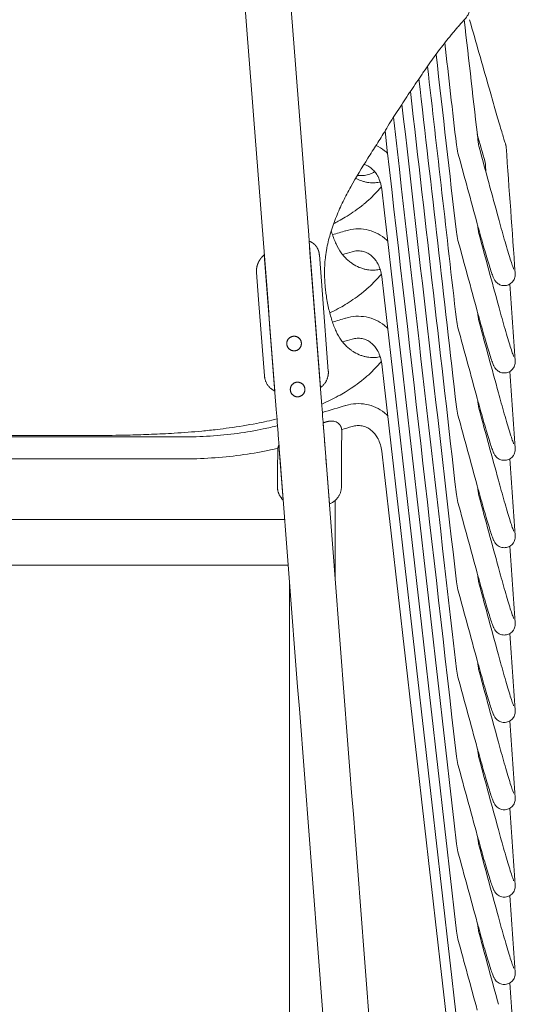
# Model space of a CAD drawing. Header units: centimetres. Extents: x -28 to 145, y -313 to 96.
# Tile 56 of 64: x 1 to 28, y -19 to 35. Entities that reach past the tile are written whole.
import ezdxf

# ---------------------------------------------------------------- set-up
doc = ezdxf.new("R2010")
doc.units = ezdxf.units.CM
doc.layers.add('Main lines', color=7, linetype='Continuous', lineweight=13, true_color=0x000000)
doc.layers.add('Predefinito', color=7, linetype='Continuous', true_color=0x000000)

# ---------------------------------------------------------------- blocks, each defined once
blk = doc.blocks.new('CB-298_Petal_Stacked_2D_Back')
at = {"layer": 'Main lines'}
for p, q in [((16.994, 48.712), (16.376, 56.706)), ((16.508, 56.648), (16.512, 56.645)), ((13.926, 55.967), (14.501, 48.52)), ((16.935, 55.961), (17.103, 53.798)), ((13.613, 53.528), (13.499, 54.998)), ((17.103, 53.798), (17.426, 49.614)), ((13.936, 49.345), (13.613, 53.528)), ((17.143, 46.781), (17.484, 42.357)), ((14.729, 45.566), (14.961, 42.565))]:
    blk.add_line(p, q, dxfattribs=at)
for points in [[(18.142, 43.292), (18.142, 45.295), (18.161, 46.357), (18.161, 46.357)], [(14.642, 43.297), (14.642, 44.244), (14.642, 44.253), (14.661, 45.306), (14.661, 45.315)], [(15.043, 41.506), (11.814, 41.506), (0, 41.506), (-11.814, 41.506), (-15.043, 41.506)], [(15.236, 39.006), (11.814, 39.006), (0, 39.006), (-11.814, 39.006), (-15.236, 39.006)]]:
    blk.add_lwpolyline(points, dxfattribs=at)
for points in [[(17.071, 47.705), (16.304, 57.651), (15.536, 67.597), (14.768, 77.543)], [(12.275, 77.35), (13.043, 67.404), (13.811, 57.459), (14.579, 47.513)], [(25.62, 62.104), (25.366, 64.335), (25.111, 66.567), (24.856, 68.799)], [(26.195, 65.129), (25.846, 66.355), (25.496, 67.581), (25.147, 68.808)], [(23.792, 67.542), (24.004, 65.684), (24.216, 63.826), (24.428, 61.967)], [(23.318, 66.915), (23.688, 63.675), (24.058, 60.435), (24.428, 57.195)], [(22.849, 66.257), (23.375, 61.645), (23.902, 57.033), (24.428, 52.422)], [(22.381, 65.58), (23.064, 59.603), (23.746, 53.626), (24.428, 47.649)], [(21.915, 64.89), (22.753, 57.552), (23.59, 50.214), (24.428, 42.876)], [(21.45, 64.189), (22.443, 55.494), (23.436, 46.798), (24.428, 38.103)], [(21.087, 63.629), (21.086, 63.627), (21.086, 63.624), (21.085, 63.621)], [(20.987, 63.474), (22.134, 53.426), (23.281, 43.378), (24.428, 33.331)], [(20.527, 62.732), (21.827, 51.341), (23.128, 39.949), (24.428, 28.558)], [(26.004, 61.027), (25.859, 61.536), (25.714, 62.044), (25.569, 62.553)], [(24.428, 61.967), (24.445, 61.818), (24.474, 61.669), (24.513, 61.524)], [(25.671, 61.839), (25.648, 61.926), (25.631, 62.014), (25.62, 62.104)], [(24.513, 61.524), (24.864, 60.234), (25.216, 58.945), (25.567, 57.655)], [(26.725, 57.971), (26.373, 59.26), (26.022, 60.549), (25.671, 61.839)], [(27.643, 54.952), (27.478, 57.253), (27.313, 59.553), (27.148, 61.853)], [(26.004, 61.027), (26.018, 60.841), (26.031, 60.655), (26.044, 60.469)], [(20.346, 59.545), (21.707, 47.625), (23.067, 35.705), (24.428, 23.785)], [(18.39, 57.281), (18.144, 57.208), (17.899, 57.135), (17.653, 57.061)], [(24.428, 57.195), (24.445, 57.045), (24.474, 56.896), (24.513, 56.751)], [(25.62, 57.331), (25.612, 57.404), (25.604, 57.478), (25.595, 57.551)], [(25.671, 57.066), (25.648, 57.153), (25.631, 57.241), (25.62, 57.331)], [(26.725, 53.198), (26.373, 54.487), (26.022, 55.777), (25.671, 57.066)], [(24.513, 56.751), (24.864, 55.461), (25.216, 54.172), (25.567, 52.883)], [(18.205, 55.974), (18.38, 56.026), (18.554, 56.078), (18.729, 56.13)], [(20.346, 54.772), (21.707, 42.852), (23.067, 30.932), (24.428, 19.012)], [(27.643, 50.179), (27.543, 51.574), (27.443, 52.968), (27.343, 54.363)], [(25.62, 52.558), (25.612, 52.631), (25.604, 52.705), (25.595, 52.778)], [(18.39, 52.508), (18.145, 52.435), (17.899, 52.362), (17.653, 52.289)], [(24.428, 52.422), (24.445, 52.272), (24.474, 52.124), (24.513, 51.978)], [(25.671, 52.293), (25.648, 52.38), (25.631, 52.469), (25.62, 52.558)], [(26.725, 48.425), (26.373, 49.714), (26.022, 51.004), (25.671, 52.293)], [(24.513, 51.978), (24.864, 50.689), (25.216, 49.399), (25.567, 48.11)], [(18.205, 51.201), (18.38, 51.253), (18.554, 51.305), (18.729, 51.357)], [(20.346, 49.999), (21.707, 38.079), (23.067, 26.159), (24.428, 14.239)], [(27.643, 45.407), (27.543, 46.801), (27.443, 48.195), (27.343, 49.59)], [(25.62, 47.785), (25.612, 47.859), (25.604, 47.932), (25.595, 48.005)], [(18.39, 47.735), (17.96, 47.607), (17.529, 47.479), (17.099, 47.35)], [(24.428, 47.649), (24.445, 47.499), (24.474, 47.351), (24.513, 47.205)], [(25.671, 47.52), (25.648, 47.607), (25.631, 47.696), (25.62, 47.785)], [(26.725, 43.652), (26.373, 44.942), (26.022, 46.231), (25.671, 47.52)], [(24.513, 47.205), (24.864, 45.916), (25.216, 44.626), (25.567, 43.337)], [(18.158, 46.414), (18.348, 46.471), (18.539, 46.527), (18.729, 46.584)], [(9.445, 46.012), (6.297, 46.012), (3.148, 46.012), (0, 46.012)], [(17.193, 46.126), (17.193, 46.126), (17.193, 46.126), (17.193, 46.126)], [(20.346, 45.226), (21.707, 33.306), (23.067, 21.386), (24.428, 9.467)], [(0, 44.812), (3.148, 44.812), (6.297, 44.812), (9.445, 44.812)], [(27.643, 40.634), (27.543, 42.028), (27.443, 43.423), (27.343, 44.817)], [(14.83, 44.26), (15.811, 31.558), (16.791, 18.857), (17.772, 6.155)], [(20.265, 6.348), (19.284, 19.049), (18.303, 31.751), (17.323, 44.453)], [(25.62, 43.012), (25.612, 43.086), (25.604, 43.159), (25.595, 43.232)], [(17.805, 42.548), (17.805, 41.099), (17.805, 39.651), (17.805, 38.202)], [(24.428, 42.876), (24.445, 42.726), (24.474, 42.578), (24.513, 42.432)], [(25.671, 42.748), (25.648, 42.834), (25.631, 42.923), (25.62, 43.012)], [(26.725, 38.879), (26.373, 40.169), (26.022, 41.458), (25.671, 42.748)], [(24.513, 42.432), (24.864, 41.143), (25.216, 39.853), (25.567, 38.564)], [(27.643, 35.861), (27.543, 37.255), (27.443, 38.65), (27.343, 40.045)], [(25.62, 38.239), (25.612, 38.313), (25.604, 38.386), (25.595, 38.46)], [(25.671, 37.975), (25.648, 38.062), (25.631, 38.15), (25.62, 38.239)], [(15.305, 2.5), (15.305, 14.369), (15.305, 26.237), (15.305, 38.106)], [(24.428, 38.103), (24.445, 37.954), (24.474, 37.805), (24.513, 37.66)], [(24.513, 37.66), (24.864, 36.37), (25.216, 35.081), (25.567, 33.791)], [(26.725, 34.107), (26.373, 35.396), (26.022, 36.685), (25.671, 37.975)], [(27.643, 31.088), (27.543, 32.483), (27.443, 33.877), (27.343, 35.271)], [(25.62, 33.467), (25.612, 33.54), (25.604, 33.613), (25.595, 33.687)], [(25.671, 33.202), (25.648, 33.289), (25.631, 33.377), (25.62, 33.467)], [(24.428, 33.331), (24.445, 33.181), (24.474, 33.032), (24.513, 32.887)], [(24.513, 32.887), (24.864, 31.597), (25.216, 30.308), (25.567, 29.018)], [(26.725, 29.334), (26.373, 30.623), (26.022, 31.913), (25.671, 33.202)], [(27.643, 26.315), (27.543, 27.71), (27.443, 29.104), (27.343, 30.499)], [(24.428, 28.558), (24.445, 28.408), (24.474, 28.259), (24.513, 28.114)], [(25.62, 28.694), (25.612, 28.767), (25.604, 28.841), (25.595, 28.914)], [(25.671, 28.429), (25.648, 28.516), (25.631, 28.605), (25.62, 28.694)], [(24.513, 28.114), (24.864, 26.824), (25.216, 25.535), (25.567, 24.246)], [(26.725, 24.561), (26.373, 25.85), (26.022, 27.14), (25.671, 28.429)], [(27.643, 21.543), (27.543, 22.937), (27.443, 24.331), (27.343, 25.726)], [(24.428, 23.785), (24.445, 23.635), (24.474, 23.487), (24.513, 23.341)], [(25.62, 23.921), (25.612, 23.995), (25.604, 24.068), (25.595, 24.141)], [(25.671, 23.656), (25.648, 23.743), (25.631, 23.832), (25.62, 23.921)], [(24.513, 23.341), (24.864, 22.052), (25.216, 20.762), (25.567, 19.473)], [(26.725, 19.788), (26.373, 21.078), (26.022, 22.367), (25.671, 23.656)], [(27.643, 16.77), (27.543, 18.164), (27.443, 19.559), (27.343, 20.953)], [(25.62, 19.148), (25.612, 19.222), (25.604, 19.295), (25.595, 19.368)], [(24.428, 19.012), (24.445, 18.862), (24.474, 18.714), (24.513, 18.568)], [(25.671, 18.884), (25.648, 18.97), (25.631, 19.059), (25.62, 19.148)], [(26.725, 15.015), (26.373, 16.305), (26.022, 17.594), (25.671, 18.884)], [(24.513, 18.568), (24.864, 17.279), (25.216, 15.989), (25.567, 14.7)], [(27.643, 11.997), (27.543, 13.391), (27.443, 14.786), (27.343, 16.18)]]:
    blk.add_open_spline(points, degree=3, dxfattribs=at)
for points, knots in [([(22.948, 66.398), (23.138, 66.669), (23.332, 66.937), (23.728, 67.463), (23.93, 67.722), (24.191, 68.038), (24.244, 68.1), (24.35, 68.225), (24.402, 68.287), (24.508, 68.41), (24.56, 68.471), (24.641, 68.562), (24.669, 68.592), (24.724, 68.653), (24.752, 68.682), (24.835, 68.772), (24.889, 68.832), (24.962, 68.923), (24.985, 68.954), (25.017, 69.002), (25.027, 69.017), (25.046, 69.049), (25.056, 69.066), (25.081, 69.113), (25.094, 69.145), (25.115, 69.207), (25.122, 69.238), (25.13, 69.297), (25.131, 69.325), (25.126, 69.38), (25.12, 69.406), (25.103, 69.456), (25.092, 69.479), (25.076, 69.505), (25.073, 69.509), (25.07, 69.513)], [-81.503771, -81.503771, -81.503771, -81.503771, -71.3158, -71.3158, -61.127828, -61.127828, -58.580835, -58.580835, -56.033843, -56.033843, -53.48685, -53.48685, -52.213353, -52.213353, -50.939857, -50.939857, -48.392864, -48.392864, -47.119368, -47.119368, -46.482619, -46.482619, -45.845871, -45.845871, -44.572375, -44.572375, -43.298878, -43.298878, -42.025382, -42.025382, -40.751885, -40.751885, -39.478389, -39.478389, -39.221961, -39.221961, -39.221961, -39.221961]), ([(20.546, 62.764), (20.639, 62.919), (20.734, 63.073), (20.927, 63.38), (21.025, 63.533), (21.222, 63.839), (21.321, 63.991), (21.52, 64.295), (21.62, 64.447), (21.821, 64.75), (21.922, 64.901), (22.125, 65.202), (22.226, 65.353), (22.38, 65.578), (22.431, 65.653), (22.534, 65.802), (22.586, 65.877), (22.74, 66.101), (22.844, 66.25), (22.948, 66.398)], [-44.040833, -44.040833, -44.040833, -44.040833, -38.535729, -38.535729, -33.030625, -33.030625, -27.525521, -27.525521, -22.020417, -22.020417, -16.515312, -16.515312, -11.010208, -11.010208, -8.257656, -8.257656, -5.505104, -5.505104, 0, 0, 0, 0]), ([(27.115, 62.011), (27.112, 62.02), (27.098, 62.06), (27.079, 62.118), (27.061, 62.178), (27.036, 62.258), (27.007, 62.354), (26.977, 62.45), (26.943, 62.563), (26.905, 62.691), (26.868, 62.815), (26.827, 62.953), (26.783, 63.101), (26.74, 63.249), (26.693, 63.406), (26.646, 63.57), (26.596, 63.738), (26.546, 63.913), (26.494, 64.09), (26.443, 64.266), (26.391, 64.445), (26.341, 64.622), (26.291, 64.795), (26.242, 64.965), (26.195, 65.129)], [0, 0, 0, 0, 0.550501, 0.550501, 0.550501, 1.105564, 1.105564, 1.105564, 1.661507, 1.661507, 1.661507, 2.204323, 2.204323, 2.204323, 2.747306, 2.747306, 2.747306, 3.30389, 3.30389, 3.30389, 3.860508, 3.860508, 3.860508, 4.403625, 4.403625, 4.403625, 4.403625]), ([(18.776, 50.684), (18.736, 50.71), (18.696, 50.738), (18.595, 50.813), (18.534, 50.863), (18.413, 50.971), (18.354, 51.03), (18.268, 51.125), (18.239, 51.158), (18.185, 51.226), (18.158, 51.261), (18.029, 51.443), (17.936, 51.605), (17.769, 51.964), (17.694, 52.161), (17.557, 52.589), (17.496, 52.815), (17.389, 53.29), (17.342, 53.54), (17.295, 53.867), (17.287, 53.933), (17.271, 54.067), (17.263, 54.135), (17.243, 54.339), (17.233, 54.477), (17.214, 54.894), (17.216, 55.177), (17.245, 55.607), (17.259, 55.752), (17.287, 55.97), (17.298, 56.043), (17.321, 56.19), (17.334, 56.263), (17.404, 56.63), (17.477, 56.919), (17.652, 57.49), (17.753, 57.772), (17.978, 58.33), (18.101, 58.605), (18.367, 59.15), (18.508, 59.418), (18.949, 60.211), (19.267, 60.725), (19.749, 61.49), (19.911, 61.744), (20.152, 62.125), (20.232, 62.252), (20.391, 62.507), (20.469, 62.635), (20.546, 62.764)], [-153.123152, -153.123152, -153.123152, -153.123152, -150.144026, -150.144026, -145.594207, -145.594207, -141.044388, -141.044388, -138.769479, -138.769479, -136.494569, -136.494569, -127.394931, -127.394931, -118.295293, -118.295293, -109.195655, -109.195655, -100.096017, -100.096017, -97.821108, -97.821108, -95.546198, -95.546198, -90.996379, -90.996379, -81.896741, -81.896741, -77.346923, -77.346923, -75.072013, -75.072013, -72.797104, -72.797104, -63.697466, -63.697466, -54.597828, -54.597828, -45.49819, -45.49819, -36.398552, -36.398552, -18.199276, -18.199276, -9.099638, -9.099638, -4.549819, -4.549819, 0, 0, 0, 0]), ([(20.667, 61.505), (20.612, 61.557), (20.554, 61.606), (20.495, 61.652), (20.351, 61.765), (20.196, 61.86), (20.033, 61.936)], [2.1850161, 2.1850161, 2.1850161, 2.1850161, 2.4359364, 2.4359364, 2.4359364, 3.0428645, 3.0428645, 3.0428645, 3.0428645]), ([(19.381, 60.904), (19.429, 60.89), (19.477, 60.871), (19.523, 60.85), (19.603, 60.813), (19.681, 60.765), (19.755, 60.708), (19.829, 60.65), (19.899, 60.581), (19.963, 60.503), (20.018, 60.436), (20.069, 60.363), (20.114, 60.282), (20.119, 60.274), (20.124, 60.265), (20.133, 60.248), (20.137, 60.24), (20.142, 60.232), (20.194, 60.131), (20.238, 60.022), (20.273, 59.905), (20.307, 59.791), (20.332, 59.669), (20.346, 59.545)], [0.944878, 0.944878, 0.944878, 0.944878, 1.167976, 1.167976, 1.167976, 1.552996, 1.552996, 1.552996, 1.939638, 1.939638, 1.939638, 2.267991, 2.267991, 2.267991, 2.303049, 2.303049, 2.336159, 2.336159, 2.336159, 2.735604, 2.735604, 2.735604, 3.129442, 3.129442, 3.129442, 3.129442]), ([(19.956, 60.512), (19.954, 60.51), (19.951, 60.509), (19.911, 60.478), (19.871, 60.452), (19.744, 60.383), (19.651, 60.349), (19.504, 60.314), (19.453, 60.305), (19.349, 60.292), (19.296, 60.288), (19.167, 60.286), (19.09, 60.29), (19.011, 60.3)], [-200.331084, -200.331084, -200.331084, -200.331084, -200.066632, -200.066632, -195.620707, -195.620707, -186.728857, -186.728857, -182.282932, -182.282932, -177.837007, -177.837007, -171.601545, -171.601545, -171.601545, -171.601545]), ([(20.261, 59.945), (20.244, 59.94), (20.226, 59.936), (20.16, 59.922), (20.11, 59.913), (20.006, 59.901), (19.953, 59.897), (19.791, 59.893), (19.678, 59.901), (19.504, 59.93), (19.445, 59.943), (19.325, 59.974), (19.265, 59.993), (19.11, 60.05), (19.015, 60.092), (18.919, 60.144)], [-192.71716, -192.71716, -192.71716, -192.71716, -191.092397, -191.092397, -186.542578, -186.542578, -181.992759, -181.992759, -172.893121, -172.893121, -168.343302, -168.343302, -163.793483, -163.793483, -156.657077, -156.657077, -156.657077, -156.657077]), ([(17.717, 57.663), (17.801, 57.706), (17.885, 57.75), (17.969, 57.796), (18.098, 57.866), (18.222, 57.937), (18.346, 58.012), (18.494, 58.101), (18.633, 58.19), (18.933, 58.393), (19.076, 58.498), (19.233, 58.622), (19.261, 58.644), (19.292, 58.669), (19.365, 58.728), (19.402, 58.759), (19.44, 58.791), (19.702, 59.014), (19.937, 59.247), (20.164, 59.499), (20.191, 59.53), (20.222, 59.564), (20.255, 59.602), (20.279, 59.63), (20.302, 59.657), (20.325, 59.684)], [18.737792, 18.737792, 18.737792, 18.737792, 19.063621, 19.063621, 19.063621, 19.56977, 19.56977, 19.56977, 20.173599, 20.173599, 20.858918, 20.858918, 20.858918, 21.006557, 21.006557, 21.168437, 21.168437, 21.168437, 22.348137, 22.348137, 22.348137, 22.510699, 22.510699, 22.510699, 22.642234, 22.642234, 22.642234, 22.642234]), ([(25.567, 57.655), (25.618, 57.466), (25.672, 57.272), (25.726, 57.079), (25.782, 56.88), (25.838, 56.681), (25.894, 56.488), (25.949, 56.296), (26.004, 56.11), (26.056, 55.936), (26.106, 55.766), (26.154, 55.608), (26.198, 55.466), (26.242, 55.323), (26.283, 55.196), (26.318, 55.086), (26.356, 54.971), (26.387, 54.881), (26.416, 54.803), (26.432, 54.762), (26.443, 54.733), (26.473, 54.662), (26.492, 54.619), (26.529, 54.562), (26.567, 54.504), (26.625, 54.436), (26.708, 54.381), (26.771, 54.339), (26.843, 54.309), (26.998, 54.277), (27.082, 54.277), (27.162, 54.294), (27.32, 54.326), (27.457, 54.421), (27.544, 54.553)], [0, 0, 0, 0, 0.604213, 0.604213, 0.604213, 1.226874, 1.226874, 1.226874, 1.849845, 1.849845, 1.849845, 2.45502, 2.45502, 2.45502, 3.061519, 3.061519, 3.061519, 3.689776, 3.689776, 3.689776, 4.035483, 4.035483, 4.351926, 4.351926, 4.351926, 4.661214, 4.661214, 4.661214, 4.895775, 4.895775, 5.146082, 5.146082, 5.146082, 5.637819, 5.637819, 5.637819, 5.637819]), ([(27.557, 55.179), (27.554, 55.189), (27.548, 55.204), (27.541, 55.222), (27.521, 55.274), (27.492, 55.359), (27.459, 55.461), (27.425, 55.562), (27.387, 55.683), (27.344, 55.821), (27.302, 55.958), (27.255, 56.112), (27.206, 56.278), (27.155, 56.448), (27.101, 56.631), (27.047, 56.821), (26.992, 57.01), (26.937, 57.206), (26.881, 57.403), (26.828, 57.593), (26.775, 57.784), (26.725, 57.971)], [2.176754, 2.176754, 2.176754, 2.176754, 2.401503, 2.401503, 2.401503, 3.010612, 3.010612, 3.010612, 3.604042, 3.604042, 3.604042, 4.1987, 4.1987, 4.1987, 4.81218, 4.81218, 4.81218, 5.425946, 5.425946, 5.425946, 6.021556, 6.021556, 6.021556, 6.021556]), ([(18.776, 55.457), (18.736, 55.483), (18.696, 55.511), (18.595, 55.586), (18.534, 55.636), (18.413, 55.744), (18.354, 55.803), (18.268, 55.898), (18.239, 55.931), (18.185, 55.999), (18.158, 56.034), (18.029, 56.215), (17.936, 56.378), (17.769, 56.737), (17.694, 56.934), (17.612, 57.19), (17.599, 57.232), (17.586, 57.274)], [-153.123152, -153.123152, -153.123152, -153.123152, -150.144026, -150.144026, -145.594207, -145.594207, -141.044388, -141.044388, -138.769479, -138.769479, -136.494569, -136.494569, -127.394931, -127.394931, -118.295293, -118.295293, -116.524178, -116.524178, -116.524178, -116.524178]), ([(20.667, 56.732), (20.612, 56.784), (20.554, 56.833), (20.495, 56.88), (20.349, 56.994), (20.192, 57.09), (20.026, 57.167), (19.856, 57.245), (19.677, 57.303), (19.494, 57.338), (19.311, 57.372), (19.123, 57.385), (18.936, 57.375), (18.752, 57.365), (18.57, 57.333), (18.391, 57.281)], [2.184908, 2.184908, 2.184908, 2.184908, 2.435936, 2.435936, 2.435936, 3.051229, 3.051229, 3.051229, 3.681547, 3.681547, 3.681547, 4.31136, 4.31136, 4.31136, 4.927112, 4.927112, 4.927112, 4.927112]), ([(18.729, 56.13), (18.82, 56.156), (18.911, 56.172), (19.001, 56.176), (19.092, 56.181), (19.182, 56.175), (19.269, 56.159), (19.356, 56.142), (19.441, 56.115), (19.523, 56.077), (19.603, 56.04), (19.681, 55.993), (19.755, 55.935), (19.829, 55.877), (19.899, 55.809), (19.963, 55.73), (20.018, 55.663), (20.069, 55.59), (20.114, 55.51), (20.119, 55.501), (20.124, 55.492), (20.133, 55.475), (20.137, 55.467), (20.142, 55.459), (20.194, 55.358), (20.238, 55.249), (20.273, 55.132), (20.307, 55.018), (20.332, 54.897), (20.346, 54.772)], [0, 0, 0, 0, 0.383722, 0.383722, 0.383722, 0.775919, 0.775919, 0.775919, 1.167976, 1.167976, 1.167976, 1.552996, 1.552996, 1.552996, 1.939638, 1.939638, 1.939638, 2.267991, 2.267991, 2.267991, 2.303049, 2.303049, 2.336159, 2.336159, 2.336159, 2.735604, 2.735604, 2.735604, 3.129442, 3.129442, 3.129442, 3.129442]), ([(20.261, 55.172), (20.244, 55.168), (20.226, 55.163), (20.16, 55.149), (20.11, 55.14), (20.006, 55.128), (19.953, 55.124), (19.791, 55.121), (19.678, 55.128), (19.504, 55.157), (19.445, 55.17), (19.325, 55.201), (19.265, 55.22), (19.084, 55.286), (18.962, 55.343), (18.819, 55.43), (18.797, 55.443), (18.776, 55.457)], [-192.717416, -192.717416, -192.717416, -192.717416, -191.092397, -191.092397, -186.542578, -186.542578, -181.992759, -181.992759, -172.893121, -172.893121, -168.343302, -168.343302, -163.793483, -163.793483, -154.693845, -154.693845, -153.123152, -153.123152, -153.123152, -153.123152]), ([(17.507, 52.786), (17.663, 52.861), (17.816, 52.94), (17.969, 53.023), (18.098, 53.093), (18.222, 53.164), (18.346, 53.239), (18.494, 53.328), (18.633, 53.417), (18.933, 53.621), (19.076, 53.725), (19.233, 53.849), (19.261, 53.871), (19.292, 53.896), (19.365, 53.955), (19.402, 53.987), (19.44, 54.018), (19.702, 54.241), (19.937, 54.474), (20.164, 54.726), (20.191, 54.757), (20.222, 54.791), (20.255, 54.829), (20.279, 54.857), (20.302, 54.884), (20.325, 54.912)], [18.469157, 18.469157, 18.469157, 18.469157, 19.063621, 19.063621, 19.063621, 19.56977, 19.56977, 19.56977, 20.173599, 20.173599, 20.858918, 20.858918, 20.858918, 21.006557, 21.006557, 21.168437, 21.168437, 21.168437, 22.348137, 22.348137, 22.348137, 22.510699, 22.510699, 22.510699, 22.642181, 22.642181, 22.642181, 22.642181]), ([(27.544, 54.553), (27.594, 54.629), (27.625, 54.718), (27.649, 54.868), (27.646, 54.914), (27.643, 54.952)], [0, 0, 0, 0, 0.2782318, 0.2782318, 0.5448901, 0.5448901, 0.5448901, 0.5448901]), ([(25.567, 52.883), (25.618, 52.694), (25.672, 52.5), (25.726, 52.306), (25.782, 52.107), (25.838, 51.908), (25.894, 51.716), (25.949, 51.523), (26.004, 51.337), (26.056, 51.163), (26.106, 50.993), (26.154, 50.836), (26.198, 50.693), (26.242, 50.55), (26.283, 50.423), (26.318, 50.313), (26.356, 50.199), (26.387, 50.108), (26.416, 50.031), (26.432, 49.989), (26.443, 49.96), (26.473, 49.89), (26.492, 49.846), (26.529, 49.789), (26.567, 49.731), (26.625, 49.663), (26.708, 49.608), (26.771, 49.567), (26.843, 49.537), (26.998, 49.504), (27.082, 49.504), (27.162, 49.521), (27.32, 49.553), (27.457, 49.648), (27.544, 49.78)], [0, 0, 0, 0, 0.604213, 0.604213, 0.604213, 1.226874, 1.226874, 1.226874, 1.849845, 1.849845, 1.849845, 2.45502, 2.45502, 2.45502, 3.061519, 3.061519, 3.061519, 3.689776, 3.689776, 3.689776, 4.035483, 4.035483, 4.351926, 4.351926, 4.351926, 4.661214, 4.661214, 4.661214, 4.895775, 4.895775, 5.146082, 5.146082, 5.146082, 5.637819, 5.637819, 5.637819, 5.637819]), ([(27.557, 50.406), (27.554, 50.416), (27.548, 50.431), (27.541, 50.45), (27.521, 50.502), (27.492, 50.586), (27.459, 50.688), (27.425, 50.789), (27.387, 50.911), (27.344, 51.048), (27.302, 51.186), (27.255, 51.34), (27.206, 51.505), (27.155, 51.676), (27.101, 51.859), (27.047, 52.048), (26.992, 52.237), (26.937, 52.433), (26.881, 52.63), (26.828, 52.82), (26.775, 53.012), (26.725, 53.198)], [2.176754, 2.176754, 2.176754, 2.176754, 2.401503, 2.401503, 2.401503, 3.010612, 3.010612, 3.010612, 3.604042, 3.604042, 3.604042, 4.1987, 4.1987, 4.1987, 4.81218, 4.81218, 4.81218, 5.425946, 5.425946, 5.425946, 6.021556, 6.021556, 6.021556, 6.021556]), ([(20.667, 51.959), (20.612, 52.011), (20.554, 52.06), (20.495, 52.107), (20.349, 52.221), (20.192, 52.317), (20.026, 52.394), (19.856, 52.472), (19.677, 52.53), (19.494, 52.565), (19.311, 52.6), (19.123, 52.612), (18.936, 52.602), (18.752, 52.592), (18.57, 52.56), (18.391, 52.508)], [2.184801, 2.184801, 2.184801, 2.184801, 2.435936, 2.435936, 2.435936, 3.051229, 3.051229, 3.051229, 3.681547, 3.681547, 3.681547, 4.31136, 4.31136, 4.31136, 4.927112, 4.927112, 4.927112, 4.927112]), ([(18.729, 51.357), (18.82, 51.383), (18.911, 51.399), (19.001, 51.404), (19.092, 51.409), (19.182, 51.403), (19.269, 51.386), (19.356, 51.369), (19.441, 51.342), (19.523, 51.304), (19.603, 51.267), (19.681, 51.22), (19.755, 51.162), (19.829, 51.104), (19.899, 51.036), (19.963, 50.957), (20.018, 50.891), (20.069, 50.817), (20.114, 50.737), (20.119, 50.728), (20.124, 50.72), (20.133, 50.703), (20.137, 50.694), (20.142, 50.686), (20.194, 50.585), (20.238, 50.476), (20.273, 50.36), (20.307, 50.245), (20.332, 50.124), (20.346, 49.999)], [0, 0, 0, 0, 0.383722, 0.383722, 0.383722, 0.775919, 0.775919, 0.775919, 1.167976, 1.167976, 1.167976, 1.552996, 1.552996, 1.552996, 1.939638, 1.939638, 1.939638, 2.267991, 2.267991, 2.267991, 2.303049, 2.303049, 2.336159, 2.336159, 2.336159, 2.735604, 2.735604, 2.735604, 3.129442, 3.129442, 3.129442, 3.129442]), ([(20.261, 50.399), (20.244, 50.395), (20.226, 50.391), (20.16, 50.376), (20.11, 50.367), (20.006, 50.355), (19.953, 50.351), (19.791, 50.348), (19.678, 50.356), (19.504, 50.385), (19.445, 50.397), (19.325, 50.429), (19.265, 50.447), (19.084, 50.513), (18.962, 50.571), (18.819, 50.657), (18.797, 50.67), (18.776, 50.684)], [-192.713282, -192.713282, -192.713282, -192.713282, -191.092397, -191.092397, -186.542578, -186.542578, -181.992759, -181.992759, -172.893121, -172.893121, -168.343302, -168.343302, -163.793483, -163.793483, -154.693845, -154.693845, -153.123152, -153.123152, -153.123152, -153.123152]), ([(17.063, 47.81), (17.378, 47.946), (17.674, 48.09), (17.969, 48.25), (18.098, 48.32), (18.222, 48.392), (18.346, 48.466), (18.494, 48.555), (18.633, 48.644), (18.933, 48.848), (19.076, 48.952), (19.233, 49.076), (19.261, 49.098), (19.292, 49.123), (19.365, 49.182), (19.402, 49.214), (19.44, 49.245), (19.702, 49.468), (19.937, 49.701), (20.164, 49.953), (20.191, 49.984), (20.222, 50.019), (20.255, 50.057), (20.279, 50.084), (20.302, 50.111), (20.325, 50.139)], [17.917395, 17.917395, 17.917395, 17.917395, 19.063621, 19.063621, 19.063621, 19.56977, 19.56977, 19.56977, 20.173599, 20.173599, 20.858918, 20.858918, 20.858918, 21.006557, 21.006557, 21.168437, 21.168437, 21.168437, 22.348137, 22.348137, 22.348137, 22.510699, 22.510699, 22.510699, 22.642101, 22.642101, 22.642101, 22.642101]), ([(27.544, 49.78), (27.594, 49.857), (27.625, 49.945), (27.649, 50.096), (27.646, 50.141), (27.643, 50.179)], [0, 0, 0, 0, 0.2782318, 0.2782318, 0.5448901, 0.5448901, 0.5448901, 0.5448901]), ([(27.557, 45.634), (27.554, 45.643), (27.548, 45.658), (27.541, 45.677), (27.521, 45.729), (27.492, 45.813), (27.459, 45.915), (27.425, 46.016), (27.387, 46.138), (27.344, 46.275), (27.302, 46.413), (27.255, 46.567), (27.206, 46.732), (27.155, 46.903), (27.101, 47.086), (27.047, 47.275), (26.992, 47.464), (26.937, 47.66), (26.881, 47.857), (26.828, 48.048), (26.775, 48.239), (26.725, 48.425)], [2.176754, 2.176754, 2.176754, 2.176754, 2.401503, 2.401503, 2.401503, 3.010612, 3.010612, 3.010612, 3.604042, 3.604042, 3.604042, 4.1987, 4.1987, 4.1987, 4.81218, 4.81218, 4.81218, 5.425946, 5.425946, 5.425946, 6.021556, 6.021556, 6.021556, 6.021556]), ([(25.567, 48.11), (25.618, 47.921), (25.672, 47.727), (25.726, 47.533), (25.782, 47.334), (25.838, 47.135), (25.894, 46.943), (25.949, 46.75), (26.004, 46.564), (26.056, 46.39), (26.106, 46.221), (26.154, 46.063), (26.198, 45.92), (26.242, 45.777), (26.283, 45.65), (26.318, 45.541), (26.356, 45.426), (26.387, 45.335), (26.416, 45.258), (26.432, 45.216), (26.443, 45.187), (26.473, 45.117), (26.492, 45.073), (26.529, 45.016), (26.567, 44.959), (26.625, 44.89), (26.708, 44.835), (26.771, 44.794), (26.843, 44.764), (26.998, 44.731), (27.082, 44.731), (27.162, 44.748), (27.32, 44.781), (27.457, 44.875), (27.544, 45.007)], [0, 0, 0, 0, 0.604213, 0.604213, 0.604213, 1.226874, 1.226874, 1.226874, 1.849845, 1.849845, 1.849845, 2.45502, 2.45502, 2.45502, 3.061519, 3.061519, 3.061519, 3.689776, 3.689776, 3.689776, 4.035483, 4.035483, 4.351926, 4.351926, 4.351926, 4.661214, 4.661214, 4.661214, 4.895775, 4.895775, 5.146082, 5.146082, 5.146082, 5.637819, 5.637819, 5.637819, 5.637819]), ([(14.579, 47.513), (14.597, 47.273), (14.617, 47.023), (14.637, 46.764), (14.657, 46.503), (14.678, 46.232), (14.699, 45.956), (14.72, 45.68), (14.742, 45.398), (14.764, 45.112), (14.786, 44.83), (14.808, 44.545), (14.83, 44.26)], [3793.654177, 3793.654177, 3793.654177, 3793.654177, 3802.239472, 3802.239472, 3802.239472, 3810.914485, 3810.914485, 3810.914485, 3819.589542, 3819.589542, 3819.589542, 3828.174834, 3828.174834, 3828.174834, 3828.174834]), ([(17.323, 44.453), (17.301, 44.738), (17.279, 45.023), (17.257, 45.305), (17.235, 45.59), (17.213, 45.872), (17.192, 46.148), (17.17, 46.425), (17.149, 46.695), (17.129, 46.957), (17.109, 47.215), (17.09, 47.466), (17.071, 47.705)], [554.59204, 554.59204, 554.59204, 554.59204, 563.177332, 563.177332, 563.177332, 571.852389, 571.852389, 571.852389, 580.527402, 580.527402, 580.527402, 589.112698, 589.112698, 589.112698, 589.112698]), ([(20.667, 47.186), (20.612, 47.238), (20.554, 47.287), (20.495, 47.334), (20.349, 47.448), (20.192, 47.545), (20.026, 47.621), (19.856, 47.7), (19.677, 47.757), (19.494, 47.792), (19.311, 47.827), (19.123, 47.839), (18.936, 47.829), (18.752, 47.819), (18.57, 47.788), (18.391, 47.736)], [2.184693, 2.184693, 2.184693, 2.184693, 2.435936, 2.435936, 2.435936, 3.051229, 3.051229, 3.051229, 3.681547, 3.681547, 3.681547, 4.31136, 4.31136, 4.31136, 4.927112, 4.927112, 4.927112, 4.927112]), ([(0, 46.09), (0.503, 46.09), (0.999, 46.089), (1.498, 46.089), (1.999, 46.088), (2.494, 46.087), (2.996, 46.085), (3.445, 46.085), (3.85, 46.085), (4.3, 46.087), (4.372, 46.087), (4.438, 46.088), (4.498, 46.088), (5.028, 46.092), (5.47, 46.096), (6, 46.105), (6.381, 46.112), (6.799, 46.122), (7.567, 46.146), (7.97, 46.162), (8.361, 46.182), (8.577, 46.192), (8.791, 46.204), (9.007, 46.217), (9.508, 46.248), (10.014, 46.286), (10.51, 46.333), (10.792, 46.36), (11.068, 46.389), (11.348, 46.421), (11.57, 46.447), (11.79, 46.475), (12.011, 46.506), (12.517, 46.575), (13.019, 46.657), (13.51, 46.753), (13.886, 46.827), (14.253, 46.907), (14.619, 46.998)], [0.239498, 0.239498, 0.239498, 0.239498, 1.74237, 1.74237, 1.74237, 3.243181, 3.243181, 3.243181, 4.549072, 4.549072, 4.549072, 4.747955, 4.747955, 4.747955, 6.2513, 6.2513, 6.2513, 7.41139, 7.41139, 8.613759, 8.613759, 8.613759, 9.262615, 9.262615, 9.262615, 10.782918, 10.782918, 10.782918, 11.638927, 11.638927, 11.638927, 12.32281, 12.32281, 12.32281, 13.895277, 13.895277, 13.895277, 15.093318, 15.093318, 15.093318, 15.093318]), ([(17.915, 46.798), (17.87, 46.826), (17.791, 46.86), (17.709, 46.875), (17.676, 46.879)], [143.651577, 143.651577, 143.651577, 143.651577, 145.27282, 146.379048, 146.379048, 146.379048, 146.379048]), ([(14.647, 46.63), (14.397, 46.565), (14.138, 46.504), (13.873, 46.449), (13.419, 46.353), (12.945, 46.273), (12.458, 46.208), (11.97, 46.143), (11.469, 46.094), (10.962, 46.061), (10.461, 46.029), (9.953, 46.012), (9.445, 46.012)], [0.621201, 0.621201, 0.621201, 0.621201, 1.520173, 1.520173, 1.520173, 3.062013, 3.062013, 3.062013, 4.605508, 4.605508, 4.605508, 6.130672, 6.130672, 6.130672, 6.130672]), ([(18.729, 46.584), (18.82, 46.611), (18.911, 46.626), (19.001, 46.631), (19.092, 46.636), (19.182, 46.63), (19.269, 46.613), (19.356, 46.597), (19.441, 46.569), (19.523, 46.532), (19.603, 46.495), (19.681, 46.447), (19.755, 46.389), (19.829, 46.331), (19.899, 46.263), (19.963, 46.184), (20.018, 46.118), (20.069, 46.044), (20.114, 45.964), (20.119, 45.955), (20.124, 45.947), (20.133, 45.93), (20.137, 45.922), (20.142, 45.913), (20.194, 45.813), (20.238, 45.703), (20.273, 45.587), (20.307, 45.472), (20.332, 45.351), (20.346, 45.226)], [0, 0, 0, 0, 0.383722, 0.383722, 0.383722, 0.775919, 0.775919, 0.775919, 1.167976, 1.167976, 1.167976, 1.552996, 1.552996, 1.552996, 1.939638, 1.939638, 1.939638, 2.267991, 2.267991, 2.267991, 2.303049, 2.303049, 2.336159, 2.336159, 2.336159, 2.735604, 2.735604, 2.735604, 3.129442, 3.129442, 3.129442, 3.129442]), ([(9.445, 44.812), (9.978, 44.812), (10.512, 44.829), (11.039, 44.863), (11.573, 44.898), (12.101, 44.95), (12.616, 45.018), (13.132, 45.087), (13.635, 45.173), (14.119, 45.274), (14.305, 45.313), (14.489, 45.355), (14.669, 45.398)], [0, 0, 0, 0, 1.602192, 1.602192, 1.602192, 3.225298, 3.225298, 3.225298, 4.850156, 4.850156, 4.850156, 5.47478, 5.47478, 5.47478, 5.47478]), ([(27.544, 45.007), (27.594, 45.084), (27.625, 45.172), (27.649, 45.323), (27.646, 45.369), (27.643, 45.407)], [0, 0, 0, 0, 0.2782318, 0.2782318, 0.5448901, 0.5448901, 0.5448901, 0.5448901]), ([(27.557, 40.861), (27.554, 40.87), (27.548, 40.886), (27.541, 40.904), (27.521, 40.956), (27.492, 41.04), (27.459, 41.142), (27.425, 41.243), (27.387, 41.365), (27.344, 41.502), (27.302, 41.64), (27.255, 41.794), (27.206, 41.959), (27.155, 42.13), (27.101, 42.313), (27.047, 42.502), (26.992, 42.692), (26.937, 42.888), (26.881, 43.084), (26.828, 43.275), (26.775, 43.466), (26.725, 43.652)], [2.176754, 2.176754, 2.176754, 2.176754, 2.401503, 2.401503, 2.401503, 3.010612, 3.010612, 3.010612, 3.604042, 3.604042, 3.604042, 4.1987, 4.1987, 4.1987, 4.81218, 4.81218, 4.81218, 5.425946, 5.425946, 5.425946, 6.021556, 6.021556, 6.021556, 6.021556]), ([(25.567, 43.337), (25.618, 43.148), (25.672, 42.954), (25.726, 42.76), (25.782, 42.561), (25.838, 42.362), (25.894, 42.17), (25.949, 41.977), (26.004, 41.791), (26.056, 41.617), (26.106, 41.448), (26.154, 41.29), (26.198, 41.147), (26.242, 41.004), (26.283, 40.877), (26.318, 40.768), (26.356, 40.653), (26.387, 40.562), (26.416, 40.485), (26.432, 40.444), (26.443, 40.414), (26.473, 40.344), (26.492, 40.3), (26.529, 40.244), (26.567, 40.186), (26.625, 40.117), (26.708, 40.062), (26.771, 40.021), (26.843, 39.991), (26.998, 39.959), (27.082, 39.958), (27.162, 39.975), (27.32, 40.008), (27.457, 40.102), (27.544, 40.235)], [0, 0, 0, 0, 0.604213, 0.604213, 0.604213, 1.226874, 1.226874, 1.226874, 1.849845, 1.849845, 1.849845, 2.45502, 2.45502, 2.45502, 3.061519, 3.061519, 3.061519, 3.689776, 3.689776, 3.689776, 4.035483, 4.035483, 4.351926, 4.351926, 4.351926, 4.661214, 4.661214, 4.661214, 4.895775, 4.895775, 5.146082, 5.146082, 5.146082, 5.637819, 5.637819, 5.637819, 5.637819]), ([(27.544, 40.235), (27.594, 40.311), (27.625, 40.399), (27.649, 40.55), (27.646, 40.596), (27.643, 40.634)], [0, 0, 0, 0, 0.2782318, 0.2782318, 0.5448901, 0.5448901, 0.5448901, 0.5448901]), ([(27.557, 36.088), (27.554, 36.097), (27.548, 36.113), (27.541, 36.131), (27.521, 36.183), (27.492, 36.267), (27.459, 36.37), (27.425, 36.47), (27.387, 36.592), (27.344, 36.729), (27.302, 36.867), (27.255, 37.021), (27.206, 37.187), (27.155, 37.357), (27.101, 37.54), (27.047, 37.729), (26.992, 37.919), (26.937, 38.115), (26.881, 38.311), (26.828, 38.502), (26.775, 38.693), (26.725, 38.879)], [2.176754, 2.176754, 2.176754, 2.176754, 2.401503, 2.401503, 2.401503, 3.010612, 3.010612, 3.010612, 3.604042, 3.604042, 3.604042, 4.1987, 4.1987, 4.1987, 4.81218, 4.81218, 4.81218, 5.425946, 5.425946, 5.425946, 6.021556, 6.021556, 6.021556, 6.021556]), ([(25.567, 38.564), (25.618, 38.375), (25.672, 38.181), (25.726, 37.988), (25.782, 37.788), (25.838, 37.59), (25.894, 37.397), (25.949, 37.205), (26.004, 37.019), (26.056, 36.844), (26.106, 36.675), (26.154, 36.517), (26.198, 36.375), (26.242, 36.231), (26.283, 36.104), (26.318, 35.995), (26.356, 35.88), (26.387, 35.79), (26.416, 35.712), (26.432, 35.671), (26.443, 35.641), (26.473, 35.571), (26.492, 35.527), (26.529, 35.471), (26.567, 35.413), (26.625, 35.345), (26.708, 35.289), (26.771, 35.248), (26.843, 35.218), (26.998, 35.186), (27.082, 35.186), (27.162, 35.202), (27.32, 35.235), (27.457, 35.329), (27.544, 35.462)], [0, 0, 0, 0, 0.604213, 0.604213, 0.604213, 1.226874, 1.226874, 1.226874, 1.849845, 1.849845, 1.849845, 2.45502, 2.45502, 2.45502, 3.061519, 3.061519, 3.061519, 3.689776, 3.689776, 3.689776, 4.035483, 4.035483, 4.351926, 4.351926, 4.351926, 4.661214, 4.661214, 4.661214, 4.895775, 4.895775, 5.146082, 5.146082, 5.146082, 5.637819, 5.637819, 5.637819, 5.637819]), ([(27.544, 35.462), (27.594, 35.538), (27.625, 35.626), (27.649, 35.777), (27.646, 35.823), (27.643, 35.861)], [0, 0, 0, 0, 0.2782318, 0.2782318, 0.5448901, 0.5448901, 0.5448901, 0.5448901]), ([(27.557, 31.315), (27.554, 31.325), (27.548, 31.34), (27.541, 31.358), (27.521, 31.41), (27.492, 31.494), (27.459, 31.597), (27.425, 31.697), (27.387, 31.819), (27.344, 31.957), (27.302, 32.094), (27.255, 32.248), (27.206, 32.414), (27.155, 32.584), (27.101, 32.767), (27.047, 32.957), (26.992, 33.146), (26.937, 33.342), (26.881, 33.539), (26.828, 33.729), (26.775, 33.92), (26.725, 34.107)], [2.176754, 2.176754, 2.176754, 2.176754, 2.401503, 2.401503, 2.401503, 3.010612, 3.010612, 3.010612, 3.604042, 3.604042, 3.604042, 4.1987, 4.1987, 4.1987, 4.81218, 4.81218, 4.81218, 5.425946, 5.425946, 5.425946, 6.021556, 6.021556, 6.021556, 6.021556]), ([(25.567, 33.791), (25.618, 33.602), (25.672, 33.408), (25.726, 33.215), (25.782, 33.015), (25.838, 32.817), (25.894, 32.624), (25.949, 32.432), (26.004, 32.246), (26.056, 32.072), (26.106, 31.902), (26.154, 31.744), (26.198, 31.602), (26.242, 31.459), (26.283, 31.332), (26.318, 31.222), (26.356, 31.107), (26.387, 31.017), (26.416, 30.939), (26.432, 30.898), (26.443, 30.869), (26.473, 30.798), (26.492, 30.755), (26.529, 30.698), (26.567, 30.64), (26.625, 30.572), (26.708, 30.517), (26.771, 30.475), (26.843, 30.445), (26.998, 30.413), (27.082, 30.413), (27.162, 30.429), (27.32, 30.462), (27.457, 30.557), (27.544, 30.689)], [0, 0, 0, 0, 0.604213, 0.604213, 0.604213, 1.226874, 1.226874, 1.226874, 1.849845, 1.849845, 1.849845, 2.45502, 2.45502, 2.45502, 3.061519, 3.061519, 3.061519, 3.689776, 3.689776, 3.689776, 4.035483, 4.035483, 4.351926, 4.351926, 4.351926, 4.661214, 4.661214, 4.661214, 4.895775, 4.895775, 5.146082, 5.146082, 5.146082, 5.637819, 5.637819, 5.637819, 5.637819]), ([(27.544, 30.689), (27.594, 30.765), (27.625, 30.853), (27.649, 31.004), (27.646, 31.05), (27.643, 31.088)], [0, 0, 0, 0, 0.2782318, 0.2782318, 0.5448901, 0.5448901, 0.5448901, 0.5448901]), ([(27.557, 26.542), (27.554, 26.552), (27.548, 26.567), (27.541, 26.585), (27.521, 26.637), (27.492, 26.722), (27.459, 26.824), (27.425, 26.925), (27.387, 27.046), (27.344, 27.184), (27.302, 27.321), (27.255, 27.476), (27.206, 27.641), (27.155, 27.812), (27.101, 27.994), (27.047, 28.184), (26.992, 28.373), (26.937, 28.569), (26.881, 28.766), (26.828, 28.956), (26.775, 29.148), (26.725, 29.334)], [2.176754, 2.176754, 2.176754, 2.176754, 2.401503, 2.401503, 2.401503, 3.010612, 3.010612, 3.010612, 3.604042, 3.604042, 3.604042, 4.1987, 4.1987, 4.1987, 4.81218, 4.81218, 4.81218, 5.425946, 5.425946, 5.425946, 6.021556, 6.021556, 6.021556, 6.021556]), ([(25.567, 29.018), (25.618, 28.829), (25.672, 28.636), (25.726, 28.442), (25.782, 28.243), (25.838, 28.044), (25.894, 27.851), (25.949, 27.659), (26.004, 27.473), (26.056, 27.299), (26.106, 27.129), (26.154, 26.972), (26.198, 26.829), (26.242, 26.686), (26.283, 26.559), (26.318, 26.449), (26.356, 26.334), (26.387, 26.244), (26.416, 26.167), (26.432, 26.125), (26.443, 26.096), (26.473, 26.026), (26.492, 25.982), (26.529, 25.925), (26.567, 25.867), (26.625, 25.799), (26.708, 25.744), (26.771, 25.703), (26.843, 25.672), (26.998, 25.64), (27.082, 25.64), (27.162, 25.657), (27.32, 25.689), (27.457, 25.784), (27.544, 25.916)], [0, 0, 0, 0, 0.604213, 0.604213, 0.604213, 1.226874, 1.226874, 1.226874, 1.849845, 1.849845, 1.849845, 2.45502, 2.45502, 2.45502, 3.061519, 3.061519, 3.061519, 3.689776, 3.689776, 3.689776, 4.035483, 4.035483, 4.351926, 4.351926, 4.351926, 4.661214, 4.661214, 4.661214, 4.895775, 4.895775, 5.146082, 5.146082, 5.146082, 5.637819, 5.637819, 5.637819, 5.637819]), ([(27.544, 25.916), (27.594, 25.993), (27.625, 26.081), (27.649, 26.232), (27.646, 26.277), (27.643, 26.315)], [0, 0, 0, 0, 0.2782318, 0.2782318, 0.5448901, 0.5448901, 0.5448901, 0.5448901]), ([(25.567, 24.246), (25.618, 24.057), (25.672, 23.863), (25.726, 23.669), (25.782, 23.47), (25.838, 23.271), (25.894, 23.079), (25.949, 22.886), (26.004, 22.7), (26.056, 22.526), (26.106, 22.357), (26.154, 22.199), (26.198, 22.056), (26.242, 21.913), (26.283, 21.786), (26.318, 21.676), (26.356, 21.562), (26.387, 21.471), (26.416, 21.394), (26.432, 21.352), (26.443, 21.323), (26.473, 21.253), (26.492, 21.209), (26.529, 21.152), (26.567, 21.095), (26.625, 21.026), (26.708, 20.971), (26.771, 20.93), (26.843, 20.9), (26.998, 20.867), (27.082, 20.867), (27.162, 20.884), (27.32, 20.916), (27.457, 21.011), (27.544, 21.143)], [0, 0, 0, 0, 0.604213, 0.604213, 0.604213, 1.226874, 1.226874, 1.226874, 1.849845, 1.849845, 1.849845, 2.45502, 2.45502, 2.45502, 3.061519, 3.061519, 3.061519, 3.689776, 3.689776, 3.689776, 4.035483, 4.035483, 4.351926, 4.351926, 4.351926, 4.661214, 4.661214, 4.661214, 4.895775, 4.895775, 5.146082, 5.146082, 5.146082, 5.637819, 5.637819, 5.637819, 5.637819]), ([(27.557, 21.77), (27.554, 21.779), (27.548, 21.794), (27.541, 21.813), (27.521, 21.865), (27.492, 21.949), (27.459, 22.051), (27.425, 22.152), (27.387, 22.274), (27.344, 22.411), (27.302, 22.549), (27.255, 22.703), (27.206, 22.868), (27.155, 23.039), (27.101, 23.222), (27.047, 23.411), (26.992, 23.6), (26.937, 23.796), (26.881, 23.993), (26.828, 24.184), (26.775, 24.375), (26.725, 24.561)], [2.176754, 2.176754, 2.176754, 2.176754, 2.401503, 2.401503, 2.401503, 3.010612, 3.010612, 3.010612, 3.604042, 3.604042, 3.604042, 4.1987, 4.1987, 4.1987, 4.81218, 4.81218, 4.81218, 5.425946, 5.425946, 5.425946, 6.021556, 6.021556, 6.021556, 6.021556]), ([(27.544, 21.143), (27.594, 21.22), (27.625, 21.308), (27.649, 21.459), (27.646, 21.505), (27.643, 21.543)], [0, 0, 0, 0, 0.2782318, 0.2782318, 0.5448901, 0.5448901, 0.5448901, 0.5448901]), ([(25.567, 19.473), (25.618, 19.284), (25.672, 19.09), (25.726, 18.896), (25.782, 18.697), (25.838, 18.498), (25.894, 18.306), (25.949, 18.113), (26.004, 17.927), (26.056, 17.753), (26.106, 17.584), (26.154, 17.426), (26.198, 17.283), (26.242, 17.14), (26.283, 17.013), (26.318, 16.904), (26.356, 16.789), (26.387, 16.698), (26.416, 16.621), (26.432, 16.58), (26.443, 16.55), (26.473, 16.48), (26.492, 16.436), (26.529, 16.38), (26.567, 16.322), (26.625, 16.253), (26.708, 16.198), (26.771, 16.157), (26.843, 16.127), (26.998, 16.094), (27.082, 16.094), (27.162, 16.111), (27.32, 16.144), (27.457, 16.238), (27.544, 16.371)], [0, 0, 0, 0, 0.604213, 0.604213, 0.604213, 1.226874, 1.226874, 1.226874, 1.849845, 1.849845, 1.849845, 2.45502, 2.45502, 2.45502, 3.061519, 3.061519, 3.061519, 3.689776, 3.689776, 3.689776, 4.035483, 4.035483, 4.351926, 4.351926, 4.351926, 4.661214, 4.661214, 4.661214, 4.895775, 4.895775, 5.146082, 5.146082, 5.146082, 5.637819, 5.637819, 5.637819, 5.637819]), ([(27.557, 16.997), (27.554, 17.006), (27.548, 17.021), (27.541, 17.04), (27.521, 17.092), (27.492, 17.176), (27.459, 17.278), (27.425, 17.379), (27.387, 17.501), (27.344, 17.638), (27.302, 17.776), (27.255, 17.93), (27.206, 18.095), (27.155, 18.266), (27.101, 18.449), (27.047, 18.638), (26.992, 18.828), (26.937, 19.024), (26.881, 19.22), (26.828, 19.411), (26.775, 19.602), (26.725, 19.788)], [2.176754, 2.176754, 2.176754, 2.176754, 2.401503, 2.401503, 2.401503, 3.010612, 3.010612, 3.010612, 3.604042, 3.604042, 3.604042, 4.1987, 4.1987, 4.1987, 4.81218, 4.81218, 4.81218, 5.425946, 5.425946, 5.425946, 6.021556, 6.021556, 6.021556, 6.021556]), ([(27.544, 16.371), (27.594, 16.447), (27.625, 16.535), (27.649, 16.686), (27.646, 16.732), (27.643, 16.77)], [0, 0, 0, 0, 0.2782318, 0.2782318, 0.5448901, 0.5448901, 0.5448901, 0.5448901])]:
    blk.add_open_spline(points, degree=3, knots=knots, dxfattribs=at)
for points, weights in [([(27.115, 62.011), (27.142, 61.935), (27.148, 61.853)], [0.857621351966, 0.849586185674, 0.857422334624]), ([(18.39, 57.281), (18.38, 57.278), (18.371, 57.274)], [0.974694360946, 0.986747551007, 1]), ([(18.391, 57.281), (18.391, 57.281), (18.39, 57.281)], [0.973298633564, 0.97399447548, 0.974694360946]), ([(16.376, 56.706), (16.445, 56.683), (16.508, 56.648)], [1, 0.996226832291, 1]), ([(16.512, 56.645), (16.609, 56.591), (16.687, 56.514)], [1, 0.99100896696, 1]), ([(16.687, 56.514), (16.726, 56.475), (16.76, 56.431)], [1, 0.997729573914, 1]), ([(13.827, 55.874), (13.874, 55.923), (13.926, 55.967)], [1, 0.998437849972, 1]), ([(16.76, 56.431), (16.793, 56.388), (16.82, 56.341)], [1, 0.997907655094, 1]), ([(16.82, 56.341), (16.846, 56.296), (16.866, 56.248)], [1, 0.998132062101, 1]), ([(16.866, 56.248), (16.886, 56.202), (16.9, 56.155)], [1, 0.998383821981, 1]), ([(16.9, 56.155), (16.914, 56.109), (16.922, 56.062)], [1, 0.99862674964, 1]), ([(16.922, 56.062), (16.932, 56.012), (16.935, 55.961)], [1, 0.998559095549, 1]), ([(13.539, 55.373), (13.565, 55.466), (13.606, 55.553)], [1, 0.996613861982, 1]), ([(13.606, 55.553), (13.649, 55.642), (13.704, 55.723)], [1, 0.996753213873, 1]), ([(13.704, 55.723), (13.76, 55.803), (13.827, 55.874)], [1, 0.996827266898, 1]), ([(13.499, 54.998), (13.492, 55.093), (13.503, 55.189)], [1, 0.995737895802, 1]), ([(13.503, 55.189), (13.513, 55.282), (13.539, 55.373)], [1, 0.996427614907, 1]), ([(18.39, 52.508), (18.38, 52.505), (18.371, 52.501)], [0.974694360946, 0.986747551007, 1]), ([(18.391, 52.508), (18.391, 52.508), (18.39, 52.508)], [0.973298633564, 0.97399447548, 0.974694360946]), ([(17.426, 49.614), (17.47, 49.038), (16.994, 48.712)], [1, 0.866024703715, 1]), ([(14.501, 48.52), (13.98, 48.769), (13.936, 49.345)], [1, 0.866025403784, 1]), ([(18.39, 47.735), (18.38, 47.732), (18.371, 47.728)], [0.974694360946, 0.986747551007, 1]), ([(18.391, 47.736), (18.391, 47.735), (18.39, 47.735)], [0.973298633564, 0.97399447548, 0.974694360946]), ([(17.298, 46.831), (17.241, 46.815), (17.185, 46.796)], [1, 0.999727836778, 1]), ([(17.41, 46.859), (17.353, 46.847), (17.298, 46.831)], [1, 0.999480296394, 1]), ([(17.528, 46.878), (17.468, 46.872), (17.41, 46.859)], [1, 0.99846228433, 1]), ([(17.606, 46.882), (17.567, 46.882), (17.528, 46.878)], [1, 0.998784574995, 1]), ([(17.676, 46.879), (17.641, 46.882), (17.606, 46.882)], [1, 0.998584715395, 1]), ([(17.185, 46.796), (17.164, 46.789), (17.143, 46.781)], [1, 0.99997805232, 1]), ([(17.933, 46.787), (17.924, 46.793), (17.915, 46.798)], [1, 0.999825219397, 1]), ([(18.104, 46.594), (18.043, 46.712), (17.933, 46.787)], [1, 0.96839593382, 1]), ([(18.161, 46.357), (18.161, 46.482), (18.104, 46.594)], [1, 0.9722212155, 1]), ([(9.445, 46.012), (9.445, 46.012), (9.445, 46.006)], [0.945946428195, 0.96987470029, 1]), ([(14.661, 45.315), (14.664, 45.449), (14.729, 45.566)], [1, 0.97027743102, 1]), ([(14.961, 42.565), (14.642, 42.862), (14.642, 43.297)], [1, 0.916792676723, 1]), ([(17.484, 42.357), (18.139, 42.595), (18.142, 43.292)], [1, 0.820403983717, 1])]:
    blk.add_rational_spline(points, weights, degree=2, dxfattribs=at)
for points in [[(15.954, 51.115), (15.954, 51.515), (15.554, 51.515), (15.154, 51.515), (15.154, 51.115), (15.154, 50.715), (15.554, 50.715), (15.954, 50.715), (15.954, 51.115)], [(16.148, 48.605), (16.148, 49.005), (15.748, 49.005), (15.348, 49.005), (15.348, 48.605), (15.348, 48.205), (15.748, 48.205), (16.148, 48.205), (16.148, 48.605)]]:
    blk.add_rational_spline(points, [1, 0.707106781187, 1, 0.707106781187, 1, 0.707106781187, 1, 0.707106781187, 1], degree=2, knots=[0, 0, 0, 6.283185, 6.283185, 12.566371, 12.566371, 18.849556, 18.849556, 25.132741, 25.132741, 25.132741], dxfattribs=at)

msp = doc.modelspace()

# ---------------------------------------------------------------- block references
at = {"layer": 'Predefinito'}
msp.add_blockref('CB-298_Petal_Stacked_2D_Back', (0, -34.038), dxfattribs=at)

doc.saveas('drawing.dxf')
